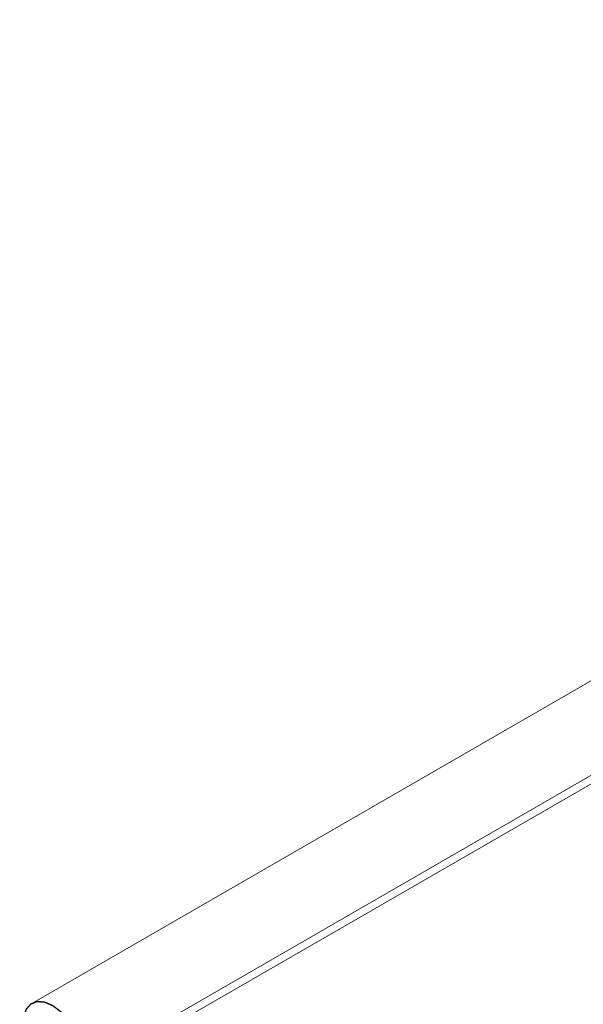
# Model space of a CAD drawing. Header units: millimetres. Extents: x 428 to 1137, y -1268 to 1088.
# Tile 7 of 14: x 600 to 663, y 444 to 553. Entities that reach past the tile are written whole.
import ezdxf

# ---------------------------------------------------------------- set-up
doc = ezdxf.new("R2010")
doc.units = ezdxf.units.MM
doc.linetypes.add('K5LT32768', pattern=[0])

msp = doc.modelspace()

# ---------------------------------------------------------------- linework, layer by layer
at = {"color": 7, "linetype": 'K5LT32768', "lineweight": 15}
for p, q in [((790.93524441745, 553.3936275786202), (601.430635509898, 443.9949454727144)), ((605.9802719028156, 436.1139045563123), (795.4848808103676, 545.5125866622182)), ((789.5861448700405, 541.1669246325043), (600.0815359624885, 431.7682425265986))]:
    msp.add_line(p, q, dxfattribs=at)
at = {"color": 7, "linetype": 'K5LT32768', "const_width": 0.15}
msp.add_lwpolyline([(601.2294053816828, 439.1115015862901), (600.7507541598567, 440.2899125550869), (600.5116866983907, 441.4492310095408), (600.5316116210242, 442.4954412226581), (600.8088852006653, 443.3437118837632), (601.3210537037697, 443.9252646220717), (602.0265603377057, 444.1929346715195), (602.8682012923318, 444.1250160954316), (603.7777513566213, 443.7270204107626), (604.6814219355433, 443.0312025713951), (605.5059618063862, 442.0940124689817), (606.1844944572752, 440.9914353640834), (606.6620182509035, 439.8128721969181), (606.8997791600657, 438.6538943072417), (606.878526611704, 437.6084991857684), (606.5999675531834, 436.7614329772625), (606.0867032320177, 436.1813888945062), (605.3803431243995, 435.9154039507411), (604.5381647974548, 435.9850441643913)], dxfattribs=at)

doc.saveas('drawing.dxf')
